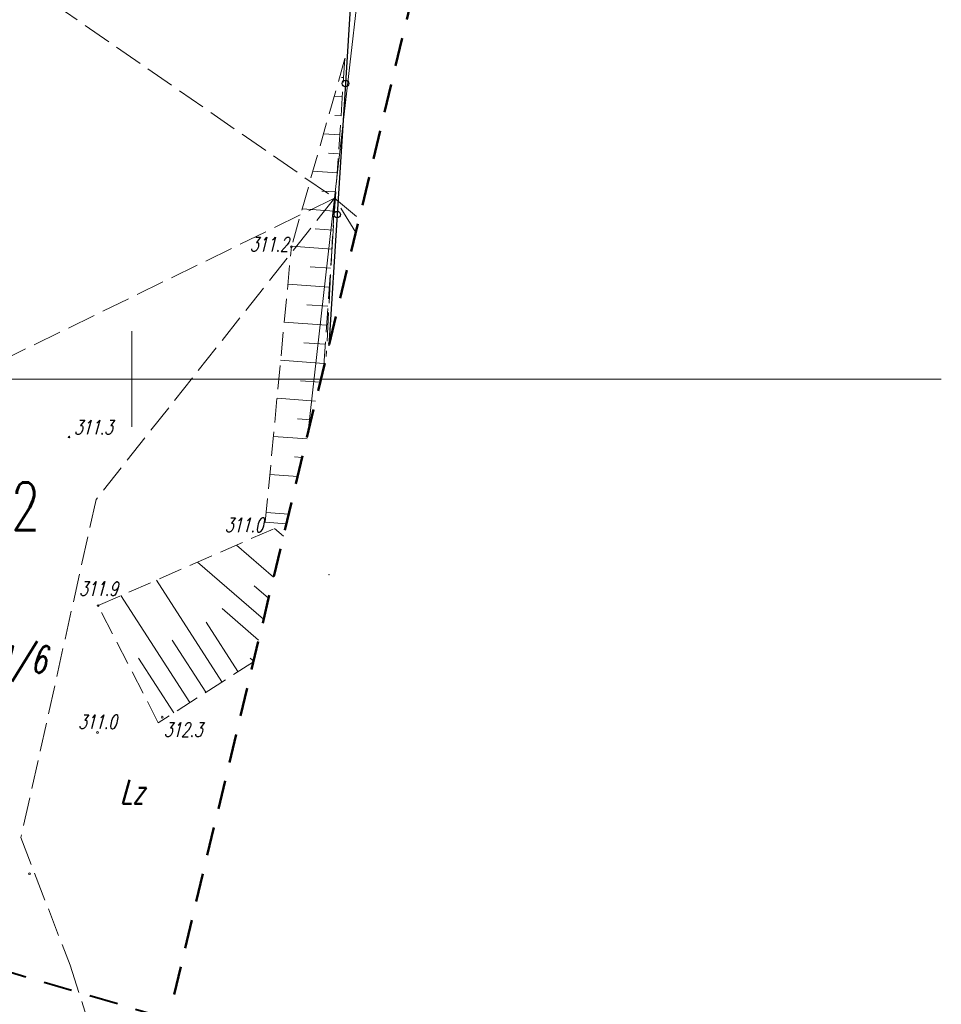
# Model space of a CAD drawing. Header units: metres. Extents: x 7429509 to 7429692, y 5564202 to 5564584.
# Tile 12 of 16: x 7429644 to 7429692, y 5564467 to 5564519. Entities that reach past the tile are written whole.
import ezdxf
from ezdxf.enums import TextEntityAlignment as Align

# ---------------------------------------------------------------- set-up
doc = ezdxf.new("R2010")
doc.units = ezdxf.units.M
doc.header["$MEASUREMENT"] = 0
for name, pattern in [('1', [0]), ('4', [2.5, 1.5, -1]), ('GDE', [0]), ('GUK', [2, 1.5, -0.5]), ('WSD', [1.75, 1.25, -0.5]), ('WSQ', [1.75, 1.25, -0.5])]:
    doc.linetypes.add(name, pattern=pattern)
doc.layers.get('0').update_dxf_attribs({"color": 250, "linetype": 'CONTINUOUS', "lineweight": 100})
for name, color, linetype, lineweight in [('EDZPD_L_0', 3, 'GDE', 13), ('EDZTD_T_0', 3, 'CONTINUOUS', 18), ('EKLPK_L_0', 3, 'GUK', 18), ('EKLTK_T_0', 3, 'CONTINUOUS', 25), ('KRZYZE_L_0', 7, '1', 9), ('MPZP_L_0', 4, '4', 40), ('MPZP_T_0', 4, 'CONTINUOUS', 20), ('SZOPO_L_0', 7, '1', 35), ('WUKOS_T_1', 7, 'CONTINUOUS', 9), ('WUKPS_L_2', 7, '1', 9), ('ZAKRES_L_0', 7, '4', 50)]:
    doc.layers.add(name, color=color, linetype=linetype, lineweight=lineweight)
doc.styles.get("Standard").update_dxf_attribs({"font": 'Simplex.SHX', "width": 0.75})

# ---------------------------------------------------------------- blocks, each defined once
blk = doc.blocks.new('WSP')
at = {"linetype": 'Continuous'}
blk.add_circle((0, 0), 0.045, dxfattribs=at)

msp = doc.modelspace()

# ---------------------------------------------------------------- linework, layer by layer
at = {"layer": 'EDZPD_L_0', "linetype": '1', "lineweight": 18}
for p, q in [((7429662.6, 5564526.94), (7429660.61, 5564509.47)), ((7429660.61, 5564509.47), (7429659.206, 5564497.118))]:
    msp.add_line(p, q, dxfattribs=at)
at = {"layer": 'EKLPK_L_0', "linetype": 'GUK'}
for p, q in [((7429634.4, 5564527.63), (7429660.61, 5564509.47)), ((7429660.61, 5564509.47), (7429640, 5564499.41)), ((7429660.61, 5564509.47), (7429648.13, 5564493.69)), ((7429660.61, 5564509.47), (7429660.173, 5564501.174)), ((7429660.61, 5564509.47), (7429661.897, 5564508.401)), ((7429661.722, 5564507.67), (7429660.61, 5564509.47)), ((7429648.13, 5564493.69), (7429644.19, 5564475.98)), ((7429644.19, 5564475.98), (7429646.76, 5564469.3)), ((7429646.76, 5564469.3), (7429648.65, 5564463.42))]:
    msp.add_line(p, q, dxfattribs=at)
at = {"layer": 'KRZYZE_L_0', "linetype": '1'}
for p, q in [((7429650, 5564497.5), (7429650, 5564502.5)), ((7429600, 5564500), (7429692.366, 5564500)), ((7429647.5, 5564500), (7429652.5, 5564500))]:
    msp.add_line(p, q, dxfattribs=at)
at = {"layer": 'MPZP_L_0', "linetype": '4'}
msp.add_line((7429626.214, 5564474.064), (7429651.904, 5564466.501), dxfattribs=at)
at = {"layer": 'SZOPO_L_0', "linetype": '1', "lineweight": 25}
for p, q in [((7429661.61, 5564522.35), (7429661.176, 5564515.48)), ((7429661.176, 5564515.48), (7429660.742, 5564508.61)), ((7429660.742, 5564508.61), (7429660.308, 5564501.739))]:
    msp.add_line(p, q, dxfattribs=at)
for centre in [(7429661.176, 5564515.48), (7429660.742, 5564508.61)]:
    msp.add_circle(centre, 0.17, dxfattribs=at)
at = {"layer": 'WUKPS_L_2', "linetype": 'WSQ'}
for p, q in [((7429661.15, 5564516.78), (7429658.35, 5564506.93)), ((7429661.15, 5564516.78), (7429660.5, 5564507.19)), ((7429660.5, 5564507.19), (7429660.028, 5564500.566)), ((7429658.084, 5564492.415), (7429656.98, 5564492.5)), ((7429657.931, 5564491.772), (7429657.46, 5564492.17)), ((7429651.38, 5564481.99), (7429648.23, 5564488.13)), ((7429656.362, 5564485.194), (7429651.38, 5564481.99))]:
    msp.add_line(p, q, dxfattribs=at)
at = {"layer": 'WUKPS_L_2', "linetype": '1'}
for p, q in [((7429661.082, 5564515.782), (7429660.976, 5564515.789)), ((7429661.015, 5564514.785), (7429660.591, 5564514.813)), ((7429660.947, 5564513.787), (7429660.629, 5564513.808)), ((7429660.88, 5564512.789), (7429660.032, 5564512.847)), ((7429660.812, 5564511.791), (7429660.282, 5564511.827)), ((7429660.744, 5564510.794), (7429659.473, 5564510.88)), ((7429660.677, 5564509.796), (7429659.935, 5564509.846)), ((7429660.609, 5564508.798), (7429658.914, 5564508.913)), ((7429660.541, 5564507.801), (7429659.588, 5564507.865)), ((7429660.472, 5564506.803), (7429658.357, 5564506.954)), ((7429660.401, 5564505.806), (7429659.33, 5564505.882)), ((7429660.33, 5564504.808), (7429658.163, 5564504.962)), ((7429660.259, 5564503.811), (7429659.164, 5564503.889)), ((7429660.188, 5564502.813), (7429657.974, 5564502.971)), ((7429660.117, 5564501.816), (7429658.998, 5564501.895)), ((7429660.046, 5564500.818), (7429657.785, 5564500.979)), ((7429659.853, 5564499.829), (7429658.833, 5564499.902)), ((7429659.617, 5564498.844), (7429657.596, 5564498.988)), ((7429659.382, 5564497.858), (7429658.667, 5564497.909)), ((7429659.178, 5564496.87), (7429657.407, 5564496.996)), ((7429658.912, 5564495.886), (7429658.502, 5564495.916)), ((7429658.677, 5564494.9), (7429657.218, 5564495.004)), ((7429658.207, 5564492.929), (7429657.029, 5564493.013)), ((7429657.417, 5564489.618), (7429655.472, 5564491.3)), ((7429656.894, 5564487.426), (7429653.441, 5564490.411)), ((7429654.71, 5564484.132), (7429651.28, 5564489.465)), ((7429657.156, 5564488.522), (7429656.402, 5564489.173)), ((7429653.028, 5564483.05), (7429649.425, 5564488.653)), ((7429656.633, 5564486.33), (7429654.733, 5564487.972)), ((7429655.551, 5564484.673), (7429653.88, 5564487.272)), ((7429653.869, 5564483.591), (7429652.111, 5564486.325)), ((7429652.187, 5564482.509), (7429650.342, 5564485.378)), ((7429656.386, 5564485.221), (7429656.195, 5564485.386))]:
    msp.add_line(p, q, dxfattribs=at)
at = {"layer": 'WUKPS_L_2', "linetype": 'WSD'}
for p, q in [((7429656.98, 5564492.5), (7429658.35, 5564506.93)), ((7429648.23, 5564488.13), (7429657.46, 5564492.17))]:
    msp.add_line(p, q, dxfattribs=at)
at = {"layer": 'WUKPS_L_2', "linetype": '1'}
for p in [(7429661.15, 5564516.78), (7429660.31, 5564489.76)]:
    msp.add_point(p, dxfattribs=at)
at = {"layer": 'ZAKRES_L_0', "linetype": '4'}
msp.add_line((7429649.305, 5564455.604), (7429671.892, 5564550.308), dxfattribs=at)

# ---------------------------------------------------------------- block references
at = {"layer": 'WUKOS_T_1'}
for p in [(7429658.35, 5564506.93), (7429646.71, 5564496.96), (7429648.23, 5564488.13), (7429651.59, 5564482.29), (7429648.2, 5564481.49), (7429644.64, 5564474.09)]:
    msp.add_blockref('WSP', p, dxfattribs=at)

# ---------------------------------------------------------------- texts
at = {"layer": 'EDZTD_T_0', "oblique": 15, "width": 0.7}
msp.add_text('211/6', height=1.3889, dxfattribs=at).set_placement((7429641.271, 5564486.001), align=Align.TOP_LEFT)
at = {"layer": 'EKLTK_T_0', "oblique": 15, "width": 0.7}
msp.add_text('Lz', height=1.25, dxfattribs=at).set_placement((7429649.381, 5564477.756))
at = {"layer": 'MPZP_T_0', "width": 0.7}
msp.add_text('MR2', height=2.5, dxfattribs=at).set_placement((7429640.309, 5564494.587), align=Align.TOP_LEFT)
at = {"layer": 'WUKOS_T_1', "oblique": 15, "width": 0.7}
for s, p in [('311.2', (7429656.169, 5564506.677)), ('311.3', (7429646.968, 5564497.099)), ('311.0', (7429654.857, 5564491.982)), ('311.9', (7429647.231, 5564488.636)), ('311.0', (7429647.182, 5564481.67)), ('312.3', (7429651.668, 5564481.258))]:
    msp.add_text(s, height=0.75, dxfattribs=at).set_placement(p)

doc.saveas('drawing.dxf')
